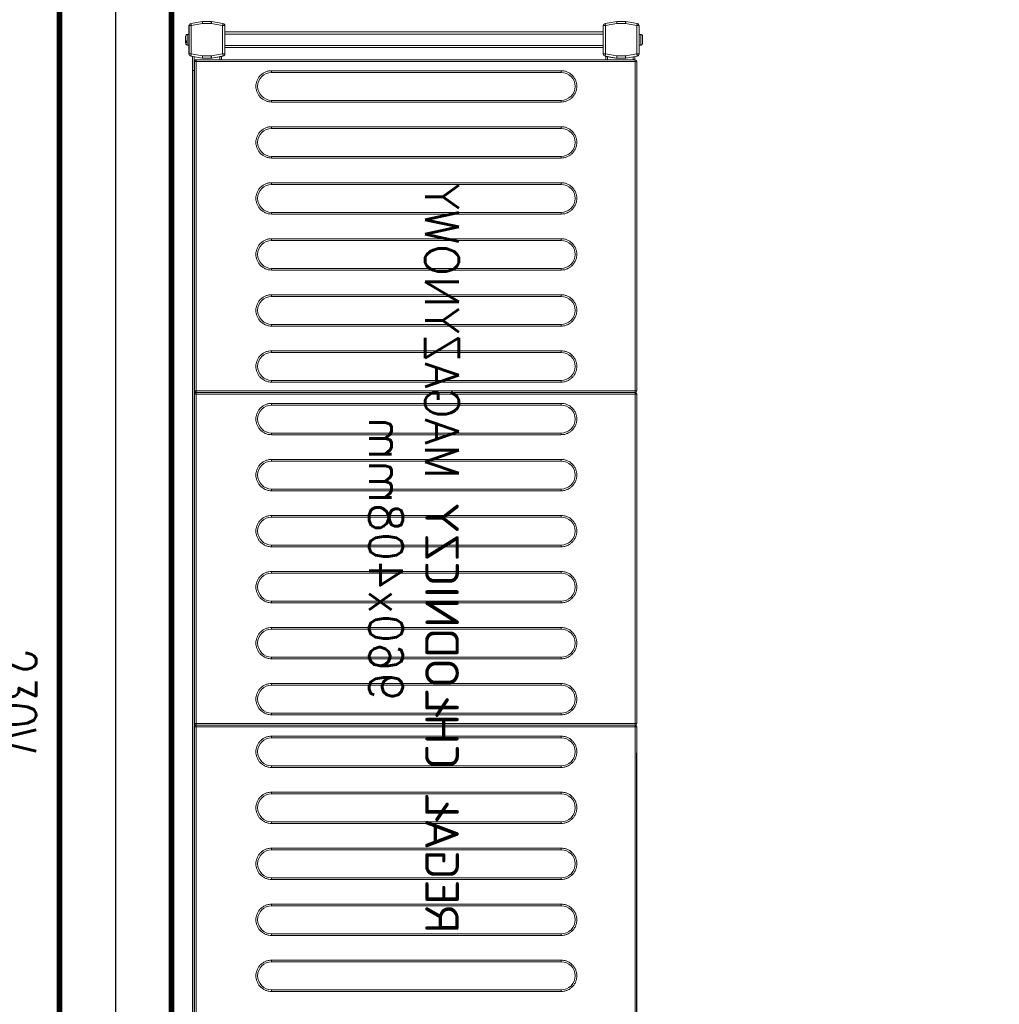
# Model space of a CAD drawing. Header units: millimetres. Extents: x 6161 to 8965, y -9035 to -5431.
# Tile 100 of 256: x 7810 to 7897, y -7257 to -7169. Entities that reach past the tile are written whole.
import ezdxf

# ---------------------------------------------------------------- set-up
doc = ezdxf.new("R2010")
doc.units = ezdxf.units.MM
doc.layers.add('CHLODNICTWO', color=94, linetype='Continuous', lineweight=20)
doc.layers.add('Komory', color=132, linetype='Continuous')
doc.layers.add('Regały', color=3, linetype='Continuous')
doc.styles.add('RomanS', font='romans.shx')
doc.linetypes.add('BATTING', pattern='A,0.0001,-0.1,[134,ltypeshp.shx,S=0.1,R=0,X=-0.1,Y=0],-0.2,[134,ltypeshp.shx,S=0.1,R=180,X=0.1,Y=0],-0.1', length=0.4001)

# ---------------------------------------------------------------- blocks, each defined once
blk = doc.blocks.new('*U583')
at = {"const_width": 0.5}
blk.add_lwpolyline([(135, 330), (135, 340), (260, 340), (260, 0), (0, 0), (0, 340), (55, 340), (55, 330), (10, 330), (10, 10), (250, 10), (250, 330)], close=True, dxfattribs=at)
at = {"color": 253, "linetype": 'BATTING', "ltscale": 12, "true_color": 0xadadad}
blk.add_lwpolyline([(55, 335), (5, 335), (5, 5), (255, 5), (255, 335), (135, 335)], dxfattribs=at)
blk = doc.blocks.new('*U58')
blk.add_line((0.379, -0.509), (30.666, -0.509))
at = {"lineweight": 15}
for p, q in [((32.983, -0.515), (3.583, -0.515)), ((32.983, -0.665), (3.583, -0.665)), ((32.983, -0.515), (32.983, -0.559)), ((32.983, -0.559), (32.983, -0.665)), ((32.983, -39.865), (32.983, -0.665)), ((33.133, -0.665), (32.983, -0.665)), ((33.133, -39.865), (33.133, -0.665)), ((33.283, -0.665), (33.133, -0.665)), ((33.283, -0.559), (33.283, -0.515)), ((62.683, -0.515), (33.283, -0.515)), ((33.283, -0.665), (33.283, -0.559)), ((33.283, -0.665), (33.283, -39.865)), ((62.683, -0.665), (33.283, -0.665)), ((62.683, -0.515), (62.683, -0.559)), ((62.683, -0.559), (62.683, -0.665)), ((62.683, -39.865), (62.683, -0.665)), ((62.833, -0.665), (62.683, -0.665)), ((62.833, -39.865), (62.833, -0.665)), ((62.983, -0.665), (62.833, -0.665)), ((62.983, -0.559), (62.983, -0.515)), ((92.383, -0.515), (62.983, -0.515)), ((62.983, -0.665), (62.983, -0.559)), ((62.983, -0.665), (62.983, -39.865)), ((92.383, -0.665), (62.983, -0.665)), ((92.383, -0.515), (92.383, -0.559)), ((92.383, -0.559), (92.383, -0.665)), ((92.383, -39.865), (92.383, -0.665)), ((92.533, -0.665), (92.383, -0.665)), ((92.533, -39.865), (92.533, -0.665)), ((92.533, -0.675), (92.829, -0.675)), ((92.533, -0.825), (92.802, -0.825)), ((92.866, -0.465), (92.686, -1.483)), ((93.063, -0.5), (92.883, -1.517)), ((93.063, -0.3), (93.063, -0.5)), ((95.587, -0.3), (93.063, -0.3)), ((95.587, -0.5), (93.063, -0.5)), ((93.85, -0.15), (93.85, -0.3)), ((94.8, -0.15), (93.85, -0.15)), ((93.857, -0.12), (93.853, -0.12)), ((94.797, -0.12), (94.793, -0.12)), ((94.8, -0.3), (94.8, -0.15)), ((95.587, -0.5), (95.587, -0.3)), ((95.766, -1.517), (95.587, -0.5)), ((95.963, -1.483), (95.784, -0.465)), ((95.784, -0.465), (95.966, -1.5)), ((92.683, -1.5), (92.686, -1.483)), ((92.683, -1.517), (92.683, -1.5)), ((92.683, -1.517), (92.683, -2.3)), ((92.883, -1.517), (92.683, -1.517)), ((92.883, -1.517), (92.883, -2.283)), ((95.966, -1.517), (95.766, -1.517)), ((95.766, -2.283), (95.766, -1.517)), ((95.966, -1.5), (95.966, -2.3)), ((95.966, -2.3), (95.966, -1.517)), ((92.683, -2.375), (92.683, -2.3)), ((92.683, -2.3), (92.866, -3.335)), ((92.815, -3.125), (92.683, -2.375)), ((92.883, -2.283), (93.063, -3.3)), ((95.587, -3.3), (95.766, -2.283)), ((95.784, -3.335), (95.966, -2.3)), ((95.966, -2.3), (95.784, -3.335)), ((92.533, -3.125), (92.815, -3.125)), ((92.533, -3.275), (92.842, -3.275)), ((93.063, -3.3), (95.587, -3.3)), ((93.063, -3.3), (93.063, -3.5)), ((93.063, -3.5), (95.587, -3.5)), ((93.625, -37.291), (93.625, -3.5)), ((93.825, -37.291), (93.825, -3.5)), ((94.825, -37.291), (94.825, -3.5)), ((95.025, -37.291), (95.025, -3.5)), ((95.587, -3.5), (95.587, -3.3)), ((92.533, -37.575), (92.842, -37.575)), ((92.533, -37.725), (92.815, -37.725)), ((92.683, -38.475), (92.815, -37.725)), ((92.866, -37.457), (92.686, -38.474)), ((93.063, -37.491), (92.883, -38.509)), ((93.063, -37.291), (93.063, -37.491)), ((95.587, -37.291), (93.063, -37.291)), ((95.587, -37.491), (93.063, -37.491)), ((95.587, -37.491), (95.587, -37.291)), ((95.766, -38.509), (95.587, -37.491)), ((95.963, -38.474), (95.784, -37.457)), ((92.683, -38.5), (92.683, -38.475)), ((92.683, -38.499), (92.683, -38.5)), ((92.683, -38.5), (92.683, -38.509)), ((92.683, -38.509), (92.683, -39.291)), ((92.883, -38.509), (92.683, -38.509)), ((92.883, -38.509), (92.883, -39.274)), ((95.766, -39.274), (95.766, -38.509)), ((95.966, -38.509), (95.766, -38.509)), ((95.966, -38.5), (95.966, -38.498)), ((95.966, -39.3), (95.966, -38.5)), ((95.966, -39.291), (95.966, -38.509)), ((92.683, -39.291), (92.866, -40.326)), ((92.683, -39.291), (92.683, -39.3)), ((92.683, -39.3), (92.866, -40.335)), ((92.883, -39.274), (93.063, -40.291)), ((95.587, -40.291), (95.766, -39.274)), ((95.784, -40.326), (95.966, -39.291)), ((95.784, -40.335), (95.966, -39.3)), ((3.583, -39.865), (32.983, -39.865)), ((3.583, -40.015), (32.983, -40.015)), ((91.583, -40.025), (4.383, -40.025)), ((91.583, -40.175), (4.383, -40.175)), ((32.983, -39.865), (33.133, -39.865)), ((32.983, -40.012), (32.983, -39.865)), ((32.983, -40.015), (32.983, -40.012)), ((33.133, -39.865), (33.283, -39.865)), ((33.283, -39.865), (62.683, -39.865)), ((33.283, -39.865), (33.283, -40.012)), ((33.283, -40.012), (33.283, -40.015)), ((33.283, -40.015), (62.683, -40.015)), ((62.683, -39.865), (62.833, -39.865)), ((62.683, -40.012), (62.683, -39.865)), ((62.683, -40.015), (62.683, -40.012)), ((62.833, -39.865), (62.983, -39.865)), ((62.983, -39.865), (92.383, -39.865)), ((62.983, -39.865), (62.983, -40.012)), ((62.983, -40.012), (62.983, -40.015)), ((62.983, -40.015), (92.383, -40.015)), ((91.583, -40.015), (91.583, -40.025)), ((91.583, -40.025), (91.583, -40.175)), ((91.583, -40.025), (92.811, -40.025)), ((91.583, -40.175), (92.837, -40.175)), ((92.383, -39.865), (92.533, -39.865)), ((92.383, -40.012), (92.383, -39.865)), ((92.383, -40.015), (92.383, -40.012)), ((93.063, -40.291), (95.587, -40.291)), ((93.063, -40.291), (93.063, -40.491)), ((95.587, -40.491), (95.587, -40.291)), ((93.063, -40.491), (95.587, -40.491)), ((93.063, -40.5), (95.587, -40.5)), ((93.85, -40.5), (93.85, -40.65)), ((93.85, -40.65), (94.8, -40.65)), ((94.091, -40.68), (94.201, -40.68)), ((94.241, -40.8), (94.147, -40.8)), ((94.8, -40.65), (94.8, -40.5))]:
    blk.add_line(p, q, dxfattribs=at)
at = {"color": 253, "lineweight": 15, "true_color": 0xa6a6a6}
for p, q in [((9.363, -33.115), (9.363, -7.265)), ((9.363, -7.265), (9.513, -7.265)), ((9.513, -33.115), (9.513, -7.265)), ((12.013, -7.265), (12.013, -33.115)), ((12.163, -7.265), (12.013, -7.265)), ((12.163, -7.265), (12.163, -33.115)), ((14.363, -33.115), (14.363, -7.265)), ((14.363, -7.265), (14.513, -7.265)), ((14.513, -33.115), (14.513, -7.265)), ((17.013, -7.265), (17.013, -33.115)), ((17.163, -7.265), (17.013, -7.265)), ((17.163, -7.265), (17.163, -33.115)), ((19.363, -33.115), (19.363, -7.265)), ((19.363, -7.265), (19.513, -7.265)), ((19.513, -33.115), (19.513, -7.265)), ((22.013, -7.265), (22.013, -33.115)), ((22.163, -7.265), (22.013, -7.265)), ((22.163, -7.265), (22.163, -33.115)), ((24.363, -33.115), (24.363, -7.265)), ((24.363, -7.265), (24.513, -7.265)), ((24.513, -33.115), (24.513, -7.265)), ((27.013, -7.265), (27.013, -33.115)), ((27.163, -7.265), (27.013, -7.265)), ((27.163, -7.265), (27.163, -33.115)), ((29.363, -33.115), (29.363, -7.265)), ((29.363, -7.265), (29.513, -7.265)), ((29.513, -33.115), (29.513, -7.265)), ((32.013, -7.265), (32.013, -33.115)), ((32.163, -7.265), (32.013, -7.265)), ((32.163, -7.265), (32.163, -33.115)), ((34.063, -33.115), (34.063, -7.265)), ((34.063, -7.265), (34.213, -7.265)), ((34.213, -33.115), (34.213, -7.265)), ((36.713, -7.265), (36.713, -33.115)), ((36.863, -7.265), (36.713, -7.265)), ((36.863, -7.265), (36.863, -33.115)), ((39.063, -33.115), (39.063, -7.265)), ((39.063, -7.265), (39.213, -7.265)), ((39.213, -33.115), (39.213, -7.265)), ((41.713, -7.265), (41.713, -33.115)), ((41.863, -7.265), (41.713, -7.265)), ((41.863, -7.265), (41.863, -33.115)), ((44.063, -33.115), (44.063, -7.265)), ((44.063, -7.265), (44.213, -7.265)), ((44.213, -33.115), (44.213, -7.265)), ((46.713, -7.265), (46.713, -33.115)), ((46.863, -7.265), (46.713, -7.265)), ((46.863, -7.265), (46.863, -33.115)), ((49.063, -33.115), (49.063, -7.265)), ((49.063, -7.265), (49.213, -7.265)), ((49.213, -33.115), (49.213, -7.265)), ((51.713, -7.265), (51.713, -33.115)), ((51.863, -7.265), (51.713, -7.265)), ((51.863, -7.265), (51.863, -33.115)), ((54.063, -33.115), (54.063, -7.265)), ((54.063, -7.265), (54.213, -7.265)), ((54.213, -33.115), (54.213, -7.265)), ((56.713, -7.265), (56.713, -33.115)), ((56.863, -7.265), (56.713, -7.265)), ((56.863, -7.265), (56.863, -33.115)), ((59.063, -33.115), (59.063, -7.265)), ((59.063, -7.265), (59.213, -7.265)), ((59.213, -33.115), (59.213, -7.265)), ((61.713, -7.265), (61.713, -33.115)), ((61.863, -7.265), (61.713, -7.265)), ((61.863, -7.265), (61.863, -33.115)), ((63.763, -33.115), (63.763, -7.265)), ((63.763, -7.265), (63.913, -7.265)), ((63.913, -33.115), (63.913, -7.265)), ((66.413, -7.265), (66.413, -33.115)), ((66.563, -7.265), (66.413, -7.265)), ((66.563, -7.265), (66.563, -33.115)), ((68.763, -33.115), (68.763, -7.265)), ((68.763, -7.265), (68.913, -7.265)), ((68.913, -33.115), (68.913, -7.265)), ((71.413, -7.265), (71.413, -33.115)), ((71.563, -7.265), (71.413, -7.265)), ((71.563, -7.265), (71.563, -33.115)), ((73.763, -33.115), (73.763, -7.265)), ((73.763, -7.265), (73.913, -7.265)), ((73.913, -33.115), (73.913, -7.265)), ((76.413, -7.265), (76.413, -33.115)), ((76.563, -7.265), (76.413, -7.265)), ((76.563, -7.265), (76.563, -33.115)), ((78.763, -33.115), (78.763, -7.265)), ((78.763, -7.265), (78.913, -7.265)), ((78.913, -33.115), (78.913, -7.265)), ((81.413, -7.265), (81.413, -33.115)), ((81.563, -7.265), (81.413, -7.265)), ((81.563, -7.265), (81.563, -33.115)), ((83.763, -33.115), (83.763, -7.265)), ((83.763, -7.265), (83.913, -7.265)), ((83.913, -33.115), (83.913, -7.265)), ((86.413, -7.265), (86.413, -33.115)), ((86.563, -7.265), (86.413, -7.265)), ((86.563, -7.265), (86.563, -33.115)), ((88.763, -33.115), (88.763, -7.265)), ((88.763, -7.265), (88.913, -7.265)), ((88.913, -33.115), (88.913, -7.265)), ((91.413, -7.265), (91.413, -33.115)), ((91.563, -7.265), (91.413, -7.265)), ((91.563, -7.265), (91.563, -33.115)), ((9.513, -33.115), (9.363, -33.115)), ((12.163, -33.115), (12.013, -33.115)), ((14.513, -33.115), (14.363, -33.115)), ((17.163, -33.115), (17.013, -33.115)), ((19.513, -33.115), (19.363, -33.115)), ((22.163, -33.115), (22.013, -33.115)), ((24.513, -33.115), (24.363, -33.115)), ((27.163, -33.115), (27.013, -33.115)), ((29.513, -33.115), (29.363, -33.115)), ((32.163, -33.115), (32.013, -33.115)), ((34.213, -33.115), (34.063, -33.115)), ((36.863, -33.115), (36.713, -33.115)), ((39.213, -33.115), (39.063, -33.115)), ((41.863, -33.115), (41.713, -33.115)), ((44.213, -33.115), (44.063, -33.115)), ((46.863, -33.115), (46.713, -33.115)), ((49.213, -33.115), (49.063, -33.115)), ((51.863, -33.115), (51.713, -33.115)), ((54.213, -33.115), (54.063, -33.115)), ((56.863, -33.115), (56.713, -33.115)), ((59.213, -33.115), (59.063, -33.115)), ((61.863, -33.115), (61.713, -33.115)), ((63.913, -33.115), (63.763, -33.115)), ((66.563, -33.115), (66.413, -33.115)), ((68.913, -33.115), (68.763, -33.115)), ((71.563, -33.115), (71.413, -33.115)), ((73.913, -33.115), (73.763, -33.115)), ((76.563, -33.115), (76.413, -33.115)), ((78.913, -33.115), (78.763, -33.115)), ((81.563, -33.115), (81.413, -33.115)), ((83.913, -33.115), (83.763, -33.115)), ((86.563, -33.115), (86.413, -33.115)), ((88.913, -33.115), (88.763, -33.115)), ((91.563, -33.115), (91.413, -33.115))]:
    blk.add_line(p, q, dxfattribs=at)
at = {"lineweight": 15, "flags": 128}
for points in [[(93.063, -0.5), (93.024, -0.493), (92.987, -0.487), (92.953, -0.481), (92.923, -0.475), (92.899, -0.471), (92.881, -0.468), (92.869, -0.466), (92.866, -0.465)], [(95.784, -0.465), (95.78, -0.466), (95.769, -0.468), (95.751, -0.471), (95.726, -0.475), (95.696, -0.481), (95.662, -0.487), (95.625, -0.493), (95.587, -0.5)], [(92.686, -1.483), (92.69, -1.483), (92.701, -1.485), (92.719, -1.489), (92.744, -1.493), (92.774, -1.498), (92.808, -1.504), (92.845, -1.511), (92.883, -1.517)], [(95.766, -1.517), (95.805, -1.511), (95.842, -1.504), (95.876, -1.498), (95.906, -1.493), (95.93, -1.489), (95.948, -1.485), (95.96, -1.483), (95.963, -1.483)], [(92.883, -2.283), (92.844, -2.286), (92.807, -2.289), (92.772, -2.292), (92.742, -2.295), (92.717, -2.297), (92.698, -2.299), (92.687, -2.3), (92.683, -2.3)], [(95.966, -2.3), (95.963, -2.3), (95.954, -2.299), (95.94, -2.298), (95.92, -2.296), (95.895, -2.294), (95.866, -2.291), (95.835, -2.288), (95.801, -2.286), (95.766, -2.283)], [(92.842, -3.275), (92.841, -3.272), (92.84, -3.264), (92.837, -3.25), (92.834, -3.231), (92.83, -3.208), (92.826, -3.182), (92.821, -3.154), (92.815, -3.125)], [(92.866, -3.335), (92.869, -3.334), (92.881, -3.332), (92.899, -3.329), (92.923, -3.325), (92.953, -3.319), (92.987, -3.313), (93.024, -3.307), (93.063, -3.3)], [(95.587, -3.3), (95.625, -3.307), (95.662, -3.313), (95.696, -3.319), (95.726, -3.325), (95.751, -3.329), (95.769, -3.332), (95.78, -3.334), (95.784, -3.335)], [(92.815, -37.725), (92.821, -37.696), (92.826, -37.668), (92.83, -37.642), (92.834, -37.619), (92.837, -37.6), (92.84, -37.586), (92.841, -37.578), (92.842, -37.575)], [(93.063, -37.491), (93.024, -37.484), (92.987, -37.478), (92.953, -37.472), (92.923, -37.467), (92.899, -37.462), (92.881, -37.459), (92.869, -37.457), (92.866, -37.457)], [(95.784, -37.457), (95.78, -37.457), (95.769, -37.459), (95.751, -37.462), (95.726, -37.467), (95.696, -37.472), (95.662, -37.478), (95.625, -37.484), (95.587, -37.491)], [(92.686, -38.474), (92.69, -38.475), (92.701, -38.477), (92.719, -38.48), (92.744, -38.484), (92.774, -38.489), (92.808, -38.495), (92.845, -38.502), (92.883, -38.509)], [(95.766, -38.509), (95.805, -38.502), (95.842, -38.495), (95.876, -38.489), (95.906, -38.484), (95.93, -38.48), (95.948, -38.477), (95.96, -38.475), (95.963, -38.474)], [(92.883, -39.274), (92.844, -39.277), (92.807, -39.28), (92.772, -39.283), (92.742, -39.286), (92.717, -39.288), (92.698, -39.29), (92.687, -39.291), (92.683, -39.291)], [(95.966, -39.291), (95.963, -39.291), (95.954, -39.29), (95.94, -39.289), (95.92, -39.287), (95.895, -39.285), (95.866, -39.283), (95.835, -39.28), (95.801, -39.277), (95.766, -39.274)], [(92.866, -40.326), (92.869, -40.325), (92.881, -40.323), (92.899, -40.32), (92.923, -40.316), (92.953, -40.311), (92.987, -40.305), (93.024, -40.298), (93.063, -40.291)], [(95.587, -40.291), (95.625, -40.298), (95.662, -40.305), (95.696, -40.311), (95.726, -40.316), (95.751, -40.32), (95.769, -40.323), (95.78, -40.325), (95.784, -40.326)]]:
    blk.add_lwpolyline(points, dxfattribs=at)
at = {"lineweight": 15}
for centre, radius, start, end in [((32.983, -0.665), 0.15, 0, 90), ((33.283, -0.665), 0.15, 90, 180), ((62.683, -0.665), 0.15, 0, 90), ((62.983, -0.665), 0.15, 90, 180), ((92.383, -0.665), 0.15, 0, 90), ((93.063, -0.5), 0.2, 90, 170), ((94, -0.15), 0.15, 168.46304, 180), ((94.65, -0.15), 0.15, 0, 11.53696), ((95.587, -0.5), 0.2, 10, 90), ((95.587, -0.5), 0.2, 10, 90), ((92.883, -1.517), 0.2, 170, 180), ((95.766, -1.517), 0.2, 0, 10), ((93.063, -3.3), 0.2, 190, 270), ((95.587, -3.3), 0.2, 270, 350), ((93.063, -37.491), 0.2, 90, 170), ((95.587, -37.491), 0.2, 10, 90), ((92.883, -38.509), 0.2, 170, 180), ((95.766, -38.509), 0.2, 0, 10), ((93.063, -40.291), 0.2, 190, 270), ((93.063, -40.3), 0.2, 190, 270), ((95.587, -40.291), 0.2, 270, 350), ((95.587, -40.3), 0.2, 270, 350), ((94, -40.65), 0.15, 180, 270), ((94.65, -40.65), 0.15, 270, 0)]:
    blk.add_arc(centre, radius, start, end, dxfattribs=at)
at = {"color": 253, "lineweight": 15, "true_color": 0xa6a6a6}
for centre, start, end in [((10.763, -7.265), 0, 180), ((15.763, -7.265), 0, 180), ((20.763, -7.265), 0, 180), ((25.763, -7.265), 0, 180), ((30.763, -7.265), 0, 180), ((35.463, -7.265), 0, 180), ((40.463, -7.265), 0, 180), ((45.463, -7.265), 0, 180), ((50.463, -7.265), 0, 180), ((55.463, -7.265), 0, 180), ((60.463, -7.265), 0, 180), ((65.163, -7.265), 0, 180), ((70.163, -7.265), 0, 180), ((75.163, -7.265), 0, 180), ((80.163, -7.265), 0, 180), ((85.163, -7.265), 0, 180), ((90.163, -7.265), 0, 180), ((10.763, -33.115), 180, 0), ((15.763, -33.115), 180, 0), ((20.763, -33.115), 180, 0), ((25.763, -33.115), 180, 0), ((30.763, -33.115), 180, 0), ((35.463, -33.115), 180, 0), ((40.463, -33.115), 180, 0), ((45.463, -33.115), 180, 0), ((50.463, -33.115), 180, 0), ((55.463, -33.115), 180, 0), ((60.463, -33.115), 180, 0), ((65.163, -33.115), 180, 0), ((70.163, -33.115), 180, 0), ((75.163, -33.115), 180, 0), ((80.163, -33.115), 180, 0), ((85.163, -33.115), 180, 0), ((90.163, -33.115), 180, 0)]:
    blk.add_arc(centre, 1.25, start, end, dxfattribs=at)
at = {"lineweight": 15}
for points, knots in [([(94.005, 0), (93.988, -0.002), (93.954, -0.005), (93.908, -0.031), (93.872, -0.07), (93.862, -0.103), (93.857, -0.12)], [0, 0, 0, 0, 0.250199, 0.50053, 0.748141, 1, 1, 1, 1]), ([(94.644, 0), (94.634, 0), (94.613, 0), (94.536, 0), (94.436, 0), (94.325, 0), (94.213, 0), (94.113, 0), (94.037, 0), (94.016, 0), (94.005, 0)], [0, 0, 0, 0, 0.1211749, 0.2500039, 0.3788261, 0.500001, 0.6211758, 0.749998, 0.8788228, 1, 1, 1, 1]), ([(94.793, -0.12), (94.788, -0.104), (94.778, -0.072), (94.744, -0.033), (94.698, -0.006), (94.663, -0.002), (94.644, 0)], [0, 0, 0, 0, 0.243643, 0.48725, 0.731966, 1, 1, 1, 1]), ([(32.983, -40.012), (32.993, -40.011), (33.014, -40.009), (33.043, -40), (33.07, -39.985), (33.1, -39.96), (33.128, -39.92), (33.131, -39.882), (33.133, -39.863)], [0, 0, 0, 0, 0.130769, 0.260023, 0.387959, 0.514574, 0.761734, 1, 1, 1, 1]), ([(33.133, -39.863), (33.135, -39.882), (33.139, -39.92), (33.167, -39.96), (33.197, -39.985), (33.223, -40), (33.253, -40.009), (33.273, -40.011), (33.283, -40.012)], [0, 0, 0, 0, 0.238266, 0.485426, 0.612036, 0.739977, 0.869231, 1, 1, 1, 1]), ([(62.683, -40.012), (62.693, -40.011), (62.714, -40.009), (62.743, -40), (62.77, -39.985), (62.8, -39.96), (62.828, -39.92), (62.831, -39.882), (62.833, -39.863)], [0, 0, 0, 0, 0.130758, 0.260025, 0.387956, 0.514571, 0.761733, 1, 1, 1, 1]), ([(62.833, -39.863), (62.835, -39.882), (62.839, -39.92), (62.867, -39.96), (62.897, -39.985), (62.923, -40), (62.953, -40.009), (62.973, -40.011), (62.983, -40.012)], [0, 0, 0, 0, 0.238267, 0.485429, 0.612044, 0.739975, 0.869242, 1, 1, 1, 1]), ([(92.383, -40.012), (92.393, -40.011), (92.414, -40.009), (92.443, -40), (92.47, -39.985), (92.5, -39.96), (92.528, -39.92), (92.531, -39.882), (92.533, -39.863)], [0, 0, 0, 0, 0.130758, 0.260025, 0.387956, 0.514571, 0.761733, 1, 1, 1, 1]), ([(94.045, -40.8), (94.052, -40.8), (94.074, -40.8), (94.117, -40.8), (94.147, -40.8)], [0, 0, 0, 0, 0.31193, 1, 1, 1, 1]), ([(94.147, -40.8), (94.141, -40.798), (94.128, -40.795), (94.11, -40.769), (94.097, -40.73), (94.093, -40.697), (94.091, -40.68)], [0, 0, 0, 0, 0.25022, 0.500537, 0.748162, 1, 1, 1, 1]), ([(94.201, -40.68), (94.203, -40.696), (94.207, -40.728), (94.22, -40.767), (94.238, -40.794), (94.251, -40.798), (94.258, -40.8)], [0, 0, 0, 0, 0.243636, 0.487266, 0.731973, 1, 1, 1, 1]), ([(94.258, -40.8), (94.295, -40.8), (94.37, -40.8), (94.48, -40.8), (94.572, -40.8), (94.629, -40.8), (94.654, -40.8), (94.648, -40.8), (94.647, -40.8)], [0, 0, 0, 0, 0.188947, 0.389814, 0.590685, 0.779624, 0.968578, 1, 1, 1, 1])]:
    blk.add_open_spline(points, degree=3, knots=knots, dxfattribs=at)
at = {"color": 253, "lineweight": 15, "true_color": 0xa6a6a6}
for points, knots in [([(9.363, -7.265), (9.368, -7.18), (9.377, -7.004), (9.455, -6.743), (9.584, -6.492), (9.766, -6.268), (9.99, -6.086), (10.241, -5.956), (10.502, -5.881), (10.763, -5.857), (11.024, -5.881), (11.285, -5.956), (11.536, -6.086), (11.76, -6.268), (11.942, -6.492), (12.071, -6.743), (12.149, -7.004), (12.159, -7.18), (12.163, -7.265)], [0, 0, 0, 0, 0.058258, 0.120006, 0.18432, 0.25, 0.31568, 0.379994, 0.441742, 0.5, 0.558258, 0.620006, 0.68432, 0.75, 0.81568, 0.879994, 0.941742, 1, 1, 1, 1]), ([(14.363, -7.265), (14.368, -7.18), (14.377, -7.004), (14.455, -6.743), (14.584, -6.492), (14.766, -6.268), (14.99, -6.086), (15.241, -5.956), (15.502, -5.881), (15.763, -5.857), (16.024, -5.881), (16.285, -5.956), (16.536, -6.086), (16.76, -6.268), (16.942, -6.492), (17.071, -6.743), (17.149, -7.004), (17.159, -7.18), (17.163, -7.265)], [0, 0, 0, 0, 0.058258, 0.120006, 0.18432, 0.25, 0.31568, 0.379994, 0.441742, 0.5, 0.558258, 0.620006, 0.68432, 0.75, 0.81568, 0.879994, 0.941742, 1, 1, 1, 1]), ([(19.363, -7.265), (19.368, -7.18), (19.377, -7.004), (19.455, -6.743), (19.584, -6.492), (19.766, -6.268), (19.99, -6.086), (20.241, -5.956), (20.502, -5.881), (20.763, -5.857), (21.024, -5.881), (21.285, -5.956), (21.536, -6.086), (21.76, -6.268), (21.942, -6.492), (22.071, -6.743), (22.149, -7.004), (22.159, -7.18), (22.163, -7.265)], [0, 0, 0, 0, 0.058258, 0.120006, 0.18432, 0.25, 0.31568, 0.379994, 0.441742, 0.5, 0.558258, 0.620006, 0.68432, 0.75, 0.81568, 0.879994, 0.941742, 1, 1, 1, 1]), ([(24.363, -7.265), (24.368, -7.18), (24.377, -7.004), (24.455, -6.743), (24.584, -6.492), (24.766, -6.268), (24.99, -6.086), (25.241, -5.956), (25.502, -5.881), (25.763, -5.857), (26.024, -5.881), (26.285, -5.956), (26.536, -6.086), (26.76, -6.268), (26.942, -6.492), (27.071, -6.743), (27.149, -7.004), (27.159, -7.18), (27.163, -7.265)], [0, 0, 0, 0, 0.058258, 0.120006, 0.18432, 0.25, 0.31568, 0.379994, 0.441742, 0.5, 0.558258, 0.620006, 0.68432, 0.75, 0.81568, 0.879994, 0.941742, 1, 1, 1, 1]), ([(29.363, -7.265), (29.368, -7.18), (29.377, -7.004), (29.455, -6.743), (29.584, -6.492), (29.766, -6.268), (29.99, -6.086), (30.241, -5.956), (30.502, -5.881), (30.763, -5.857), (31.024, -5.881), (31.285, -5.956), (31.536, -6.086), (31.76, -6.268), (31.942, -6.492), (32.071, -6.743), (32.149, -7.004), (32.159, -7.18), (32.163, -7.265)], [0, 0, 0, 0, 0.058258, 0.120006, 0.18432, 0.25, 0.31568, 0.379994, 0.441742, 0.5, 0.558258, 0.620006, 0.68432, 0.75, 0.81568, 0.879994, 0.941742, 1, 1, 1, 1]), ([(34.063, -7.265), (34.068, -7.18), (34.077, -7.004), (34.155, -6.743), (34.284, -6.492), (34.466, -6.268), (34.69, -6.086), (34.941, -5.956), (35.202, -5.881), (35.463, -5.857), (35.724, -5.881), (35.985, -5.956), (36.236, -6.086), (36.46, -6.268), (36.642, -6.492), (36.771, -6.743), (36.849, -7.004), (36.859, -7.18), (36.863, -7.265)], [0, 0, 0, 0, 0.058258, 0.120006, 0.18432, 0.25, 0.31568, 0.379994, 0.441742, 0.5, 0.558258, 0.620006, 0.68432, 0.75, 0.81568, 0.879994, 0.941742, 1, 1, 1, 1]), ([(39.063, -7.265), (39.068, -7.18), (39.077, -7.004), (39.155, -6.743), (39.284, -6.492), (39.466, -6.268), (39.69, -6.086), (39.941, -5.956), (40.202, -5.881), (40.463, -5.857), (40.724, -5.881), (40.985, -5.956), (41.236, -6.086), (41.46, -6.268), (41.642, -6.492), (41.771, -6.743), (41.849, -7.004), (41.859, -7.18), (41.863, -7.265)], [0, 0, 0, 0, 0.058258, 0.120006, 0.18432, 0.25, 0.31568, 0.379994, 0.441742, 0.5, 0.558258, 0.620005, 0.68432, 0.75, 0.81568, 0.879994, 0.941742, 1, 1, 1, 1]), ([(44.063, -7.265), (44.068, -7.18), (44.077, -7.004), (44.155, -6.743), (44.284, -6.492), (44.466, -6.268), (44.69, -6.086), (44.941, -5.956), (45.202, -5.881), (45.463, -5.857), (45.724, -5.881), (45.985, -5.956), (46.236, -6.086), (46.46, -6.268), (46.642, -6.492), (46.771, -6.743), (46.849, -7.004), (46.859, -7.18), (46.863, -7.265)], [0, 0, 0, 0, 0.058258, 0.120006, 0.18432, 0.25, 0.31568, 0.379994, 0.441742, 0.5, 0.558258, 0.620006, 0.68432, 0.75, 0.81568, 0.879994, 0.941742, 1, 1, 1, 1]), ([(49.063, -7.265), (49.068, -7.18), (49.077, -7.004), (49.155, -6.743), (49.284, -6.492), (49.466, -6.268), (49.69, -6.086), (49.941, -5.956), (50.202, -5.881), (50.463, -5.857), (50.724, -5.881), (50.985, -5.956), (51.236, -6.086), (51.46, -6.268), (51.642, -6.492), (51.771, -6.743), (51.849, -7.004), (51.859, -7.18), (51.863, -7.265)], [0, 0, 0, 0, 0.058258, 0.120006, 0.18432, 0.25, 0.31568, 0.379995, 0.441742, 0.5, 0.558258, 0.620005, 0.68432, 0.75, 0.81568, 0.879994, 0.941742, 1, 1, 1, 1]), ([(54.063, -7.265), (54.068, -7.18), (54.077, -7.004), (54.155, -6.743), (54.284, -6.492), (54.466, -6.268), (54.69, -6.086), (54.941, -5.956), (55.202, -5.881), (55.463, -5.857), (55.724, -5.881), (55.985, -5.956), (56.236, -6.086), (56.46, -6.268), (56.642, -6.492), (56.771, -6.743), (56.849, -7.004), (56.859, -7.18), (56.863, -7.265)], [0, 0, 0, 0, 0.058258, 0.120006, 0.18432, 0.25, 0.31568, 0.379994, 0.441742, 0.5, 0.558258, 0.620006, 0.68432, 0.75, 0.81568, 0.879994, 0.941742, 1, 1, 1, 1]), ([(59.063, -7.265), (59.068, -7.18), (59.077, -7.004), (59.155, -6.743), (59.284, -6.492), (59.466, -6.268), (59.69, -6.086), (59.941, -5.956), (60.202, -5.881), (60.463, -5.857), (60.724, -5.881), (60.985, -5.956), (61.236, -6.086), (61.46, -6.268), (61.642, -6.492), (61.771, -6.743), (61.849, -7.004), (61.859, -7.18), (61.863, -7.265)], [0, 0, 0, 0, 0.058258, 0.120006, 0.18432, 0.25, 0.31568, 0.379995, 0.441742, 0.5, 0.558258, 0.620006, 0.68432, 0.75, 0.81568, 0.879994, 0.941742, 1, 1, 1, 1]), ([(63.763, -7.265), (63.768, -7.18), (63.777, -7.004), (63.855, -6.743), (63.984, -6.492), (64.166, -6.268), (64.39, -6.086), (64.641, -5.956), (64.902, -5.881), (65.163, -5.857), (65.424, -5.881), (65.685, -5.956), (65.936, -6.086), (66.16, -6.268), (66.342, -6.492), (66.471, -6.743), (66.549, -7.004), (66.559, -7.18), (66.563, -7.265)], [0, 0, 0, 0, 0.058258, 0.120006, 0.18432, 0.25, 0.315679, 0.379994, 0.441742, 0.500001, 0.558258, 0.620006, 0.684321, 0.75, 0.81568, 0.879994, 0.941742, 1, 1, 1, 1]), ([(68.763, -7.265), (68.768, -7.18), (68.777, -7.004), (68.855, -6.743), (68.984, -6.492), (69.166, -6.268), (69.39, -6.086), (69.641, -5.956), (69.902, -5.881), (70.163, -5.857), (70.424, -5.881), (70.685, -5.956), (70.936, -6.086), (71.16, -6.268), (71.342, -6.492), (71.471, -6.743), (71.549, -7.004), (71.559, -7.18), (71.563, -7.265)], [0, 0, 0, 0, 0.058258, 0.120006, 0.18432, 0.25, 0.31568, 0.379995, 0.441742, 0.5, 0.558258, 0.620006, 0.68432, 0.75, 0.81568, 0.879994, 0.941742, 1, 1, 1, 1]), ([(73.763, -7.265), (73.768, -7.18), (73.777, -7.004), (73.855, -6.743), (73.984, -6.492), (74.166, -6.268), (74.39, -6.086), (74.641, -5.956), (74.902, -5.881), (75.163, -5.857), (75.424, -5.881), (75.685, -5.956), (75.936, -6.086), (76.16, -6.268), (76.342, -6.492), (76.471, -6.743), (76.549, -7.004), (76.559, -7.18), (76.563, -7.265)], [0, 0, 0, 0, 0.058258, 0.120006, 0.184321, 0.25, 0.31568, 0.379995, 0.441741, 0.5, 0.558258, 0.620006, 0.68432, 0.75, 0.815679, 0.879994, 0.941742, 1, 1, 1, 1]), ([(78.763, -7.265), (78.768, -7.18), (78.777, -7.004), (78.855, -6.743), (78.984, -6.492), (79.166, -6.268), (79.39, -6.086), (79.641, -5.956), (79.902, -5.881), (80.163, -5.857), (80.424, -5.881), (80.685, -5.956), (80.936, -6.086), (81.16, -6.268), (81.342, -6.492), (81.471, -6.743), (81.549, -7.004), (81.559, -7.18), (81.563, -7.265)], [0, 0, 0, 0, 0.058258, 0.120006, 0.184321, 0.25, 0.31568, 0.379994, 0.441742, 0.5, 0.558259, 0.620005, 0.68432, 0.75, 0.815679, 0.879994, 0.941742, 1, 1, 1, 1]), ([(83.763, -7.265), (83.768, -7.18), (83.777, -7.004), (83.855, -6.743), (83.984, -6.492), (84.166, -6.268), (84.39, -6.086), (84.641, -5.956), (84.902, -5.881), (85.163, -5.857), (85.424, -5.881), (85.685, -5.956), (85.936, -6.086), (86.16, -6.268), (86.342, -6.492), (86.471, -6.743), (86.549, -7.004), (86.559, -7.18), (86.563, -7.265)], [0, 0, 0, 0, 0.058258, 0.120006, 0.18432, 0.25, 0.31568, 0.379994, 0.441742, 0.5, 0.558258, 0.620005, 0.68432, 0.75, 0.81568, 0.879994, 0.941742, 1, 1, 1, 1]), ([(88.763, -7.265), (88.768, -7.18), (88.777, -7.004), (88.855, -6.743), (88.984, -6.492), (89.166, -6.268), (89.39, -6.086), (89.641, -5.956), (89.902, -5.881), (90.163, -5.857), (90.424, -5.881), (90.685, -5.956), (90.936, -6.086), (91.16, -6.268), (91.342, -6.492), (91.471, -6.743), (91.549, -7.004), (91.559, -7.18), (91.563, -7.265)], [0, 0, 0, 0, 0.058258, 0.120006, 0.18432, 0.25, 0.315679, 0.379994, 0.441742, 0.500001, 0.558258, 0.620006, 0.684321, 0.75, 0.81568, 0.879994, 0.941742, 1, 1, 1, 1]), ([(12.163, -33.115), (12.159, -33.2), (12.149, -33.376), (12.071, -33.637), (11.942, -33.888), (11.76, -34.112), (11.536, -34.294), (11.285, -34.424), (11.024, -34.499), (10.763, -34.523), (10.502, -34.499), (10.241, -34.424), (9.99, -34.294), (9.766, -34.112), (9.584, -33.888), (9.455, -33.637), (9.377, -33.376), (9.368, -33.2), (9.363, -33.115)], [0, 0, 0, 0, 0.058258, 0.120006, 0.18432, 0.25, 0.31568, 0.379994, 0.441742, 0.5, 0.558258, 0.620006, 0.68432, 0.75, 0.81568, 0.879994, 0.941742, 1, 1, 1, 1]), ([(17.163, -33.115), (17.159, -33.2), (17.149, -33.376), (17.071, -33.637), (16.942, -33.888), (16.76, -34.112), (16.536, -34.294), (16.285, -34.424), (16.024, -34.499), (15.763, -34.523), (15.502, -34.499), (15.241, -34.424), (14.99, -34.294), (14.766, -34.112), (14.584, -33.888), (14.455, -33.637), (14.377, -33.376), (14.368, -33.2), (14.363, -33.115)], [0, 0, 0, 0, 0.058258, 0.120006, 0.18432, 0.25, 0.31568, 0.379994, 0.441742, 0.5, 0.558258, 0.620006, 0.68432, 0.75, 0.81568, 0.879994, 0.941742, 1, 1, 1, 1]), ([(22.163, -33.115), (22.159, -33.2), (22.149, -33.376), (22.071, -33.637), (21.942, -33.888), (21.76, -34.112), (21.536, -34.294), (21.285, -34.424), (21.024, -34.499), (20.763, -34.523), (20.502, -34.499), (20.241, -34.424), (19.99, -34.294), (19.766, -34.112), (19.584, -33.888), (19.455, -33.637), (19.377, -33.376), (19.368, -33.2), (19.363, -33.115)], [0, 0, 0, 0, 0.058258, 0.120006, 0.18432, 0.25, 0.31568, 0.379994, 0.441742, 0.5, 0.558258, 0.620006, 0.684321, 0.75, 0.81568, 0.879994, 0.941742, 1, 1, 1, 1]), ([(27.163, -33.115), (27.159, -33.2), (27.149, -33.376), (27.071, -33.637), (26.942, -33.888), (26.76, -34.112), (26.536, -34.294), (26.285, -34.424), (26.024, -34.499), (25.763, -34.523), (25.502, -34.499), (25.241, -34.424), (24.99, -34.294), (24.766, -34.112), (24.584, -33.888), (24.455, -33.637), (24.377, -33.376), (24.368, -33.2), (24.363, -33.115)], [0, 0, 0, 0, 0.058258, 0.1200056, 0.1843204, 0.2500002, 0.3156797, 0.3799945, 0.4417421, 0.4999999, 0.558258, 0.6200056, 0.6843204, 0.7499999, 0.8156797, 0.8799945, 0.941742, 1, 1, 1, 1]), ([(32.163, -33.115), (32.159, -33.2), (32.149, -33.376), (32.071, -33.637), (31.942, -33.888), (31.76, -34.112), (31.536, -34.294), (31.285, -34.424), (31.024, -34.499), (30.763, -34.523), (30.502, -34.499), (30.241, -34.424), (29.99, -34.294), (29.766, -34.112), (29.584, -33.888), (29.455, -33.637), (29.377, -33.376), (29.368, -33.2), (29.363, -33.115)], [0, 0, 0, 0, 0.058258, 0.1200056, 0.1843204, 0.2499999, 0.3156794, 0.3799942, 0.4417421, 0.4999999, 0.5582581, 0.6200057, 0.6843205, 0.7499999, 0.8156797, 0.8799945, 0.941742, 1, 1, 1, 1]), ([(36.863, -33.115), (36.859, -33.2), (36.849, -33.376), (36.771, -33.637), (36.642, -33.888), (36.46, -34.112), (36.236, -34.294), (35.985, -34.424), (35.724, -34.499), (35.463, -34.523), (35.202, -34.499), (34.941, -34.424), (34.69, -34.294), (34.466, -34.112), (34.284, -33.888), (34.155, -33.637), (34.077, -33.376), (34.068, -33.2), (34.063, -33.115)], [0, 0, 0, 0, 0.058258, 0.120006, 0.18432, 0.25, 0.31568, 0.379994, 0.441742, 0.5, 0.558258, 0.620006, 0.68432, 0.75, 0.81568, 0.879994, 0.941742, 1, 1, 1, 1]), ([(41.863, -33.115), (41.859, -33.2), (41.849, -33.376), (41.771, -33.637), (41.642, -33.888), (41.46, -34.112), (41.236, -34.294), (40.985, -34.424), (40.724, -34.499), (40.463, -34.523), (40.202, -34.499), (39.941, -34.424), (39.69, -34.294), (39.466, -34.112), (39.284, -33.888), (39.155, -33.637), (39.077, -33.376), (39.068, -33.2), (39.063, -33.115)], [0, 0, 0, 0, 0.058258, 0.120005, 0.18432, 0.25, 0.315679, 0.379995, 0.441742, 0.5, 0.558258, 0.620006, 0.68432, 0.75, 0.81568, 0.879994, 0.941742, 1, 1, 1, 1]), ([(46.863, -33.115), (46.859, -33.2), (46.849, -33.376), (46.771, -33.637), (46.642, -33.888), (46.46, -34.112), (46.236, -34.294), (45.985, -34.424), (45.724, -34.499), (45.463, -34.523), (45.202, -34.499), (44.941, -34.424), (44.69, -34.294), (44.466, -34.112), (44.284, -33.888), (44.155, -33.637), (44.077, -33.376), (44.068, -33.2), (44.063, -33.115)], [0, 0, 0, 0, 0.058258, 0.120006, 0.18432, 0.25, 0.31568, 0.379994, 0.441742, 0.5, 0.558258, 0.620006, 0.68432, 0.75, 0.81568, 0.879994, 0.941742, 1, 1, 1, 1]), ([(51.863, -33.115), (51.859, -33.2), (51.849, -33.376), (51.771, -33.637), (51.642, -33.888), (51.46, -34.112), (51.236, -34.294), (50.985, -34.424), (50.724, -34.499), (50.463, -34.523), (50.202, -34.499), (49.941, -34.424), (49.69, -34.294), (49.466, -34.112), (49.284, -33.888), (49.155, -33.637), (49.077, -33.376), (49.068, -33.2), (49.063, -33.115)], [0, 0, 0, 0, 0.058258, 0.120006, 0.18432, 0.25, 0.315679, 0.379995, 0.441742, 0.5, 0.558258, 0.620005, 0.684321, 0.75, 0.81568, 0.879994, 0.941742, 1, 1, 1, 1]), ([(56.863, -33.115), (56.859, -33.2), (56.849, -33.376), (56.771, -33.637), (56.642, -33.888), (56.46, -34.112), (56.236, -34.294), (55.985, -34.424), (55.724, -34.499), (55.463, -34.523), (55.202, -34.499), (54.941, -34.424), (54.69, -34.294), (54.466, -34.112), (54.284, -33.888), (54.155, -33.637), (54.077, -33.376), (54.068, -33.2), (54.063, -33.115)], [0, 0, 0, 0, 0.058258, 0.120006, 0.18432, 0.25, 0.31568, 0.379994, 0.441742, 0.5, 0.558258, 0.620006, 0.68432, 0.75, 0.81568, 0.879994, 0.941742, 1, 1, 1, 1]), ([(61.863, -33.115), (61.859, -33.2), (61.849, -33.376), (61.771, -33.637), (61.642, -33.888), (61.46, -34.112), (61.236, -34.294), (60.985, -34.424), (60.724, -34.499), (60.463, -34.523), (60.202, -34.499), (59.941, -34.424), (59.69, -34.294), (59.466, -34.112), (59.284, -33.888), (59.155, -33.637), (59.077, -33.376), (59.068, -33.2), (59.063, -33.115)], [0, 0, 0, 0, 0.058258, 0.120005, 0.18432, 0.25, 0.31568, 0.379994, 0.441742, 0.5, 0.558258, 0.620005, 0.684321, 0.75, 0.81568, 0.879995, 0.941742, 1, 1, 1, 1]), ([(66.563, -33.115), (66.559, -33.2), (66.549, -33.376), (66.471, -33.637), (66.342, -33.888), (66.16, -34.112), (65.936, -34.294), (65.685, -34.424), (65.424, -34.499), (65.163, -34.523), (64.902, -34.499), (64.641, -34.424), (64.39, -34.294), (64.166, -34.112), (63.984, -33.888), (63.855, -33.637), (63.777, -33.376), (63.768, -33.2), (63.763, -33.115)], [0, 0, 0, 0, 0.058258, 0.120006, 0.18432, 0.25, 0.315679, 0.379994, 0.441742, 0.499999, 0.558258, 0.620006, 0.684321, 0.75, 0.81568, 0.879994, 0.941742, 1, 1, 1, 1]), ([(71.563, -33.115), (71.559, -33.2), (71.549, -33.376), (71.471, -33.637), (71.342, -33.888), (71.16, -34.112), (70.936, -34.294), (70.685, -34.424), (70.424, -34.499), (70.163, -34.523), (69.902, -34.499), (69.641, -34.424), (69.39, -34.294), (69.166, -34.112), (68.984, -33.888), (68.855, -33.637), (68.777, -33.376), (68.768, -33.2), (68.763, -33.115)], [0, 0, 0, 0, 0.058258, 0.120005, 0.18432, 0.25, 0.31568, 0.379994, 0.441742, 0.5, 0.558258, 0.620005, 0.684321, 0.75, 0.81568, 0.879994, 0.941742, 1, 1, 1, 1]), ([(76.563, -33.115), (76.559, -33.2), (76.549, -33.376), (76.471, -33.637), (76.342, -33.888), (76.16, -34.112), (75.936, -34.294), (75.685, -34.424), (75.424, -34.499), (75.163, -34.523), (74.902, -34.499), (74.641, -34.424), (74.39, -34.294), (74.166, -34.112), (73.984, -33.888), (73.855, -33.637), (73.777, -33.376), (73.768, -33.2), (73.763, -33.115)], [0, 0, 0, 0, 0.058258, 0.120005, 0.184321, 0.25, 0.31568, 0.379994, 0.441742, 0.5, 0.558259, 0.620005, 0.68432, 0.75, 0.815679, 0.879995, 0.941742, 1, 1, 1, 1]), ([(81.563, -33.115), (81.559, -33.2), (81.549, -33.376), (81.471, -33.637), (81.342, -33.888), (81.16, -34.112), (80.936, -34.294), (80.685, -34.424), (80.424, -34.499), (80.163, -34.523), (79.902, -34.499), (79.641, -34.424), (79.39, -34.294), (79.166, -34.112), (78.984, -33.888), (78.855, -33.637), (78.777, -33.376), (78.768, -33.2), (78.763, -33.115)], [0, 0, 0, 0, 0.058258, 0.120005, 0.184321, 0.25, 0.31568, 0.379995, 0.441741, 0.5, 0.558258, 0.620006, 0.68432, 0.75, 0.815679, 0.879995, 0.941742, 1, 1, 1, 1]), ([(86.563, -33.115), (86.559, -33.2), (86.549, -33.376), (86.471, -33.637), (86.342, -33.888), (86.16, -34.112), (85.936, -34.294), (85.685, -34.424), (85.424, -34.499), (85.163, -34.523), (84.902, -34.499), (84.641, -34.424), (84.39, -34.294), (84.166, -34.112), (83.984, -33.888), (83.855, -33.637), (83.777, -33.376), (83.768, -33.2), (83.763, -33.115)], [0, 0, 0, 0, 0.058258, 0.120006, 0.18432, 0.25, 0.315679, 0.379995, 0.441742, 0.5, 0.558258, 0.620006, 0.68432, 0.75, 0.81568, 0.879995, 0.941742, 1, 1, 1, 1]), ([(91.563, -33.115), (91.559, -33.2), (91.549, -33.376), (91.471, -33.637), (91.342, -33.888), (91.16, -34.112), (90.936, -34.294), (90.685, -34.424), (90.424, -34.499), (90.163, -34.523), (89.902, -34.499), (89.641, -34.424), (89.39, -34.294), (89.166, -34.112), (88.984, -33.888), (88.855, -33.637), (88.777, -33.376), (88.768, -33.2), (88.763, -33.115)], [0, 0, 0, 0, 0.058258, 0.120006, 0.18432, 0.25, 0.315679, 0.379994, 0.441742, 0.499999, 0.558258, 0.620006, 0.684321, 0.75, 0.81568, 0.879994, 0.941742, 1, 1, 1, 1])]:
    blk.add_open_spline(points, degree=3, knots=knots, dxfattribs=at)
at = {"color": 7, "insert": (48, -20.4), "char_height": 3, "width": 96, "attachment_point": 5, "style": 'RomanS'}
blk.add_mtext('REGAŁ CHŁODNICZY MAGAZYNOWY\\P960x408mm', dxfattribs=at)
blk = doc.blocks.new('*U802')
at = {"color": 1, "insert": (6.691, 11.461), "char_height": 4, "width": 32.45381, "attachment_point": 1, "rotation": 359.99941, "style": 'RomanS'}
blk.add_mtext('{\\W0.7;230V\\PH=15cm}', dxfattribs=at)

msp = doc.modelspace()

# ---------------------------------------------------------------- block references
at = {"layer": 'CHLODNICTWO', "rotation": 269.9994106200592}
msp.add_blockref('*U802', (7799.68, -7218.317), dxfattribs=at)
at = {"layer": 'Komory', "rotation": 179.9999999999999}
msp.add_blockref('*U583', (8073.242, -6977.742), dxfattribs=at)
at = {"layer": 'Regały', "linetype": 'Continuous', "lineweight": 25, "xscale": -1, "rotation": 270}
msp.add_blockref('*U58', (7865.291, -7265.058), dxfattribs=at)

doc.saveas('drawing.dxf')
